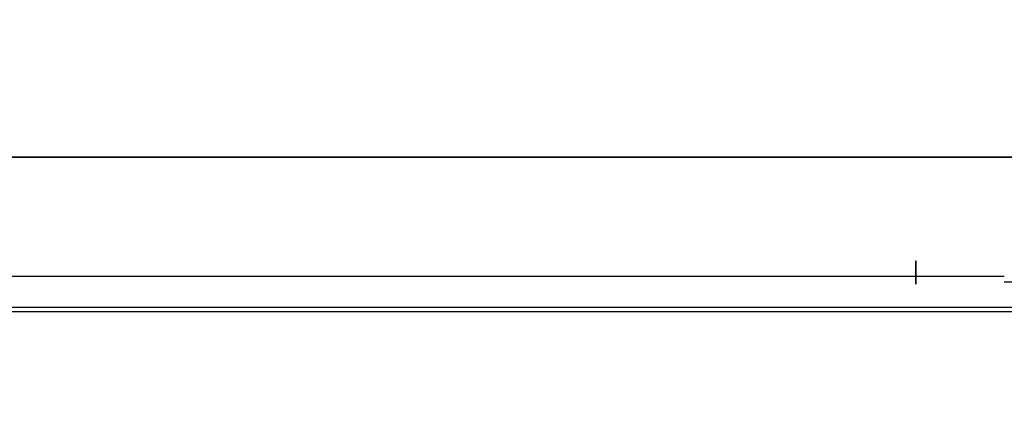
# Model space of a CAD drawing. Header units: millimetres. Extents: x -1690 to 192, y -898 to 54.
# Tile 210 of 256: x -279 to 27, y -78 to 43. Entities that reach past the tile are written whole.
import ezdxf

# ---------------------------------------------------------------- set-up
doc = ezdxf.new("R2010")
doc.units = ezdxf.units.MM
doc.header["$MEASUREMENT"] = 0
doc.layers.add('OVIDIO 186x93x72h', color=7, linetype='Continuous')

msp = doc.modelspace()

# ---------------------------------------------------------------- linework, layer by layer
at = {"layer": 'OVIDIO 186x93x72h', "extrusion": (0, 1, 0)}
for points in [[(-165.568367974, 717.3330877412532), (749.1110923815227, 717.333087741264)], [(749.1110923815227, 715.0847275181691), (-165.1888364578, 715.0847275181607)], [(-165.1888364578, 715.0847275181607), (749.1110923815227, 715.0847275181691)], [(-165.5697511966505, 716.9884583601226), (749.1110923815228, 716.9884583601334)], [(-165.5683679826, 718.8735819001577), (749.1110923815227, 718.8735819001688)], [(-165.568367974, 717.373581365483), (749.1110923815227, 717.3735818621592)], [(749.1110923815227, 717.3735818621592), (-165.568367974, 717.373581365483)], [(749.1110923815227, 718.8735819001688), (-165.5683679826, 718.8735819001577)], [(749.1110923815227, 695.6701377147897), (-92.91301757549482, 695.6701377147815)], [(749.1110923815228, 697.0117785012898), (-92.9130175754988, 697.0117785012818)], [(-27.46698811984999, 676.2555479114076), (749.1110923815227, 676.2555479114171)], [(749.1110923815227, 676.2555479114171), (-27.46698811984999, 676.2555479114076)], [(-27.46698811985, 677.5971886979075), (749.1110923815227, 677.5971886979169)], [(749.1110923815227, 677.5971886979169), (-27.46698811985, 677.5971886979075)], [(749.1110923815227, 677.8207954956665), (-27.46698811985, 677.8207954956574)], [(-27.46698811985, 677.8207954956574), (749.1110923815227, 677.8207954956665)], [(749.1110923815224, 676.1470356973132), (-27.46698811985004, 676.1470356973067)], [(-27.46698811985, 677.1499751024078), (749.1110923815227, 677.1499751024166)], [(749.1110923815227, 677.1499751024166), (-27.46698811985, 677.1499751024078)], [(-27.46698811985, 679.6096498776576), (-90.71602301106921, 679.6096498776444)], [(-90.71602301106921, 679.6096498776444), (-27.46698811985, 679.6096498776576)], [(-90.71602301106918, 678.9388294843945), (-27.46698811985, 678.9388294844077)], [(-27.46698811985, 678.9388294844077), (-90.71602301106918, 678.9388294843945)], [(688.7334783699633, 659.2038348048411), (-72.21168488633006, 659.2038348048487)], [(688.733478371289, 658.0307010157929), (-72.2118654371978, 658.0307010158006)], [(-79.22193018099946, 715.9639765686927), (749.1110923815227, 715.9639765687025)], [(749.1110923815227, 715.9639765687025), (-79.22193018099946, 715.9639765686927)], [(749.1110923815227, 715.2931561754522), (-79.2219301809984, 715.293156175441)], [(-79.2219301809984, 715.293156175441), (749.1110923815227, 715.2931561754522)], [(-77.81743569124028, 717.3735819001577), (749.1110923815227, 717.3735819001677)], [(749.1110923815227, 717.3735819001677), (-77.81743569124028, 717.3735819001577)], [(-77.8174356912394, 715.8735819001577), (749.1110923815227, 715.8735819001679)], [(749.1110923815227, 715.8735819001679), (-77.8174356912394, 715.8735819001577)], [(-68.45879110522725, 717.3735819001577), (749.1110923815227, 717.3735819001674)], [(-68.4587911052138, 715.873581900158), (749.1110923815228, 715.8735819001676)], [(749.1110923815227, 717.3735819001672), (-54.04822835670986, 717.3735819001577)], [(749.1110923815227, 715.8735819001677), (-54.04822835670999, 715.8735819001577)], [(-54.04822835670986, 717.3735819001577), (749.1110923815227, 717.3735819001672)], [(-54.04822835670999, 716.6235819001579), (749.1110923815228, 716.6235819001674)], [(-54.04822835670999, 715.8735819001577), (749.1110923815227, 715.8735819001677)]]:
    msp.add_lwpolyline(points, dxfattribs=at)
at = {"layer": 'OVIDIO 186x93x72h', "extrusion": (-7.538766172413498e-07, 0.9999999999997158, 0)}
for points in [[(-165.1888673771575, 716.4263683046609), (749.1110614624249, 716.4277468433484)], [(749.1110614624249, 716.4277468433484), (-165.1888673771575, 716.4263683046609)]]:
    msp.add_lwpolyline(points, dxfattribs=at)
at = {"layer": 'OVIDIO 186x93x72h', "extrusion": (-0.2028516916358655, -0.1089792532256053, 0.973126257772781)}
for points in [[(41.45678108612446, 164.8136896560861), (41.45678108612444, 325.4695341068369)], [(41.45678108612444, 325.4695341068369), (41.45678108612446, 164.8136896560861)]]:
    msp.add_lwpolyline(points, dxfattribs=at)
at = {"layer": 'OVIDIO 186x93x72h', "extrusion": (-0.2028516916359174, -0.1089792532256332, 0.9731262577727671)}
for points in [[(42.0477210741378, 325.4695341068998), (42.0477210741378, 164.8136896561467)], [(42.0477210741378, 164.8136896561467), (42.0477210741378, 325.4695341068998)]]:
    msp.add_lwpolyline(points, dxfattribs=at)
at = {"layer": 'OVIDIO 186x93x72h', "extrusion": (1, 0, 0)}
for points in [[(-32.97527055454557, 679.4317934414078), (-32.30445016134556, 678.0901526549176)], [(-35.97365964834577, 676.2555479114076), (-32.30445016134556, 678.0901526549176)], [(-32.30445016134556, 678.0901526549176), (-32.97527055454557, 679.4317934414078)], [(-32.30445016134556, 678.0901526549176), (-35.97365964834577, 676.2555479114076)], [(-36.30906984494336, 676.9263683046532), (-32.63986035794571, 678.7609730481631)], [(-32.97527055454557, 679.4317934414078), (-36.64448004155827, 677.5971886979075)], [(-36.64448004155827, 677.5971886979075), (-32.97527055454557, 679.4317934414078)], [(-34.13905490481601, 677.1728502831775), (-34.8098752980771, 678.5144910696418)], [(-36.64448004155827, 677.5971886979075), (-35.97365964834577, 676.2555479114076)], [(-38.65694122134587, 677.1499751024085), (-38.63664786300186, 677.1104901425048), (-38.61528897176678, 677.0711167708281), (-38.5928547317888, 677.0318926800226), (-38.5693368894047, 676.9928566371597), (-38.54472884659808, 676.9540484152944), (-38.51902575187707, 676.9155087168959), (-38.49222458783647, 676.8772790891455), (-38.46432425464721, 676.8394018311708), (-38.435325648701, 676.8019198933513), (-38.4052317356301, 676.7648767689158), (-38.37404761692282, 676.7283163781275), (-38.34178058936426, 676.6922829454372), (-38.30844019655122, 676.656820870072), (-38.27403827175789, 676.621974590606), (-38.23858897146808, 676.5877884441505), (-38.20210879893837, 676.5543065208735), (-38.16461661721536, 676.5215725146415), (-38.12613365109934, 676.4896295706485), (-38.08668347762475, 676.4585201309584), (-38.04629200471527, 676.428285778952), (-38.00498743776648, 676.3989670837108), (-37.96280023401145, 676.3706034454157), (-37.91976304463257, 676.3432329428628), (-37.87591064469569, 676.3168921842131), (-37.83127985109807, 676.2916161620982), (-37.78590942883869, 676.2674381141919), (-37.7398399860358, 676.2443893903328), (-37.69311385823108, 676.222499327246), (-37.64577498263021, 676.201795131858), (-37.59786876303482, 676.1823017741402), (-37.54944192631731, 676.1640418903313), (-37.50054237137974, 676.1470356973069), (-37.45121901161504, 676.1313009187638), (-37.4015216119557, 676.1168527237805), (-37.35150062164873, 676.1037036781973), (-37.30120700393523, 676.0918637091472), (-37.25069206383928, 676.0813400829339), (-37.20000727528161, 676.0721373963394), (-37.14920410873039, 676.0642575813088), (-37.09833386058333, 676.057699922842), (-37.04744748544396, 676.0524610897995), (-36.99659543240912, 676.0485351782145), (-36.94582748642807, 676.0459137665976), (-36.89519261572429, 676.0445859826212), (-36.84473882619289, 676.0445385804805), (-36.79451302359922, 676.0457560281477), (-36.74456088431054, 676.0482206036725), (-36.69492673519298, 676.0519124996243), (-36.64565344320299, 676.0568099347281), (-36.59678231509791, 676.0628892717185), (-36.54835300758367, 676.0701251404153), (-36.50040344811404, 676.0784905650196), (-36.4529697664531, 676.0879570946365), (-36.40608623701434, 676.0984949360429), (-36.35978523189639, 676.1100730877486), (-36.31409718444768, 676.1226594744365), (-36.26905056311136, 676.1362210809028), (-36.22467185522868, 676.1507240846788), (-36.18098556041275, 676.166133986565), (-36.13801419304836, 676.1824157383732), (-36.09577829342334, 676.1995338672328), (-36.05429644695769, 676.2174525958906), (-36.01358531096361, 676.2361359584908), (-35.97365964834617, 676.2555479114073)], [(-35.97365964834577, 676.2555479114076), (-36.64448004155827, 677.5971886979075)], [(-35.97365964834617, 676.2555479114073), (-36.01358531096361, 676.2361359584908), (-36.05429644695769, 676.2174525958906), (-36.09577829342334, 676.1995338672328), (-36.13801419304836, 676.1824157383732), (-36.18098556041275, 676.166133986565), (-36.22467185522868, 676.1507240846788), (-36.26905056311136, 676.1362210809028), (-36.31409718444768, 676.1226594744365), (-36.35978523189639, 676.1100730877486), (-36.40608623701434, 676.0984949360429), (-36.4529697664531, 676.0879570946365), (-36.50040344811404, 676.0784905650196), (-36.54835300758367, 676.0701251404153), (-36.59678231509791, 676.0628892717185), (-36.64565344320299, 676.0568099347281), (-36.69492673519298, 676.0519124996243), (-36.74456088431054, 676.0482206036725), (-36.79451302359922, 676.0457560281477), (-36.84473882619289, 676.0445385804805), (-36.89519261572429, 676.0445859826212), (-36.94582748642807, 676.0459137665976), (-36.99659543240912, 676.0485351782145), (-37.04744748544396, 676.0524610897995), (-37.09833386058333, 676.057699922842), (-37.14920410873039, 676.0642575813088), (-37.20000727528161, 676.0721373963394), (-37.25069206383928, 676.0813400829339), (-37.30120700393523, 676.0918637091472), (-37.35150062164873, 676.1037036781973), (-37.4015216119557, 676.1168527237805), (-37.45121901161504, 676.1313009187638), (-37.50054237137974, 676.1470356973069), (-37.54944192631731, 676.1640418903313), (-37.59786876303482, 676.1823017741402), (-37.64577498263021, 676.201795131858), (-37.69311385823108, 676.222499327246), (-37.7398399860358, 676.2443893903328), (-37.78590942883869, 676.2674381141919), (-37.83127985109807, 676.2916161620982), (-37.87591064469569, 676.3168921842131), (-37.91976304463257, 676.3432329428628), (-37.96280023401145, 676.3706034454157), (-38.00498743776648, 676.3989670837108), (-38.04629200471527, 676.428285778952), (-38.08668347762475, 676.4585201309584), (-38.12613365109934, 676.4896295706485), (-38.16461661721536, 676.5215725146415), (-38.20210879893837, 676.5543065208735), (-38.23858897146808, 676.5877884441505), (-38.27403827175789, 676.621974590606), (-38.30844019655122, 676.656820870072), (-38.34178058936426, 676.6922829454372), (-38.37404761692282, 676.7283163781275), (-38.4052317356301, 676.7648767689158), (-38.435325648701, 676.8019198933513), (-38.46432425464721, 676.8394018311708), (-38.49222458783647, 676.8772790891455), (-38.51902575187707, 676.9155087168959), (-38.54472884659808, 676.9540484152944), (-38.5693368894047, 676.9928566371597), (-38.5928547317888, 677.0318926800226), (-38.61528897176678, 677.0711167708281), (-38.63664786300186, 677.1104901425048), (-38.65694122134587, 677.1499751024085)], [(-37.97006658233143, 676.3753784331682), (-36.42087324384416, 677.1499751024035)], [(-36.64448004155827, 677.5971886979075), (-36.65364362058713, 677.5927230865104), (-36.66290995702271, 677.5884390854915), (-36.67227364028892, 677.5843401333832), (-36.68172910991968, 677.5804294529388), (-36.69127066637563, 677.5767100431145), (-36.70089248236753, 677.5731846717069), (-36.71058861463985, 677.569855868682), (-36.72035301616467, 677.5667259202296), (-36.73017954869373, 677.563796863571), (-36.74006199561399, 677.5610704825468), (-36.74999407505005, 677.5585483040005), (-36.75996945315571, 677.5562315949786), (-36.7699817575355, 677.554121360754), (-36.78002459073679, 677.5522183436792), (-36.79009154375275, 677.5505230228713), (-36.80017620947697, 677.5490356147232), (-36.80922909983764, 677.5478786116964), (-36.81835348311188, 677.5468818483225), (-36.82754548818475, 677.546048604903), (-36.8368010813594, 677.5453820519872), (-36.84611606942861, 677.5448852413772), (-36.85548610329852, 677.5445610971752), (-36.86490668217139, 677.5444124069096), (-36.87437315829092, 677.5444418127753), (-36.8838807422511, 677.5446518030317), (-36.89342450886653, 677.5450447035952), (-36.90299940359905, 677.545622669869), (-36.91260024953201, 677.5463876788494), (-36.92222175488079, 677.5473415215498), (-36.93185852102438, 677.5484857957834), (-36.94150505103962, 677.5498218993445), (-36.95115575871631, 677.5513510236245), (-36.96080497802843, 677.5530741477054), (-36.97044697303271, 677.55499203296), (-36.98007594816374, 677.5571052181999), (-36.98968605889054, 677.5594140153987), (-36.99927142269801, 677.5619185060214), (-37.00882613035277, 677.5646185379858), (-37.0183442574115, 677.5675137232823), (-37.02781987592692, 677.5706034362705), (-37.03724706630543, 677.5738868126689), (-37.04661992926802, 677.5773627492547), (-37.05593259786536, 677.5810299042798), (-37.06517924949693, 677.5848866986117), (-37.07435411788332, 677.5889313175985), (-37.08345150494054, 677.5931617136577), (-37.09246579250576, 677.597575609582), (-37.10139145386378, 677.6021705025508), (-37.11022306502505, 677.6069436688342), (-37.11895531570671, 677.6118921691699), (-37.12758301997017, 677.6170128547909), (-37.1361011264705, 677.6223023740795), (-37.14450472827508, 677.6277571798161), (-37.15278907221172, 677.6333735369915), (-37.16094956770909, 677.6391475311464), (-37.16898179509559, 677.6450750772), (-37.17688151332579, 677.6511519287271), (-37.18464466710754, 677.6573736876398), (-37.19226739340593, 677.6637358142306), (-37.1997460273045, 677.6702336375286), (-37.2070771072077, 677.6768623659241), (-37.21425737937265, 677.6836170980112), (-37.22128380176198, 677.6904928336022), (-37.22815354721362, 677.6974844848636), (-37.23486400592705, 677.7045868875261), (-37.24141278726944, 677.7117948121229), (-37.24779772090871, 677.719102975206), (-37.25401685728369, 677.7265060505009), (-37.26006846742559, 677.7339986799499), (-37.26595104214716, 677.7415754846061), (-37.27166329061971, 677.7492310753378), (-37.27720413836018, 677.7569600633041), (-37.28257272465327, 677.7647570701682), (-37.28776839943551, 677.7726167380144), (-37.29279071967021, 677.7805337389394), (-37.2976394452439, 677.7885027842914), (-37.30231453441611, 677.7965186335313), (-37.30681613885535, 677.8045761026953), (-37.31114459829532, 677.8126700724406), (-37.31530043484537, 677.8207954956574)], [(-37.31530043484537, 677.8207954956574), (-37.31114459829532, 677.8126700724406), (-37.30681613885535, 677.8045761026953), (-37.30231453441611, 677.7965186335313), (-37.2976394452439, 677.7885027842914), (-37.29279071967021, 677.7805337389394), (-37.28776839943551, 677.7726167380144), (-37.28257272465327, 677.7647570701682), (-37.27720413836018, 677.7569600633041), (-37.27166329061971, 677.7492310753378), (-37.26595104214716, 677.7415754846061), (-37.26006846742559, 677.7339986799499), (-37.25401685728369, 677.7265060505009), (-37.24779772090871, 677.719102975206), (-37.24141278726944, 677.7117948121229), (-37.23486400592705, 677.7045868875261), (-37.22815354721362, 677.6974844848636), (-37.22128380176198, 677.6904928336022), (-37.21425737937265, 677.6836170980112), (-37.2070771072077, 677.6768623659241), (-37.1997460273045, 677.6702336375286), (-37.19226739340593, 677.6637358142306), (-37.18464466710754, 677.6573736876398), (-37.17688151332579, 677.6511519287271), (-37.16898179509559, 677.6450750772), (-37.16094956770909, 677.6391475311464), (-37.15278907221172, 677.6333735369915), (-37.14450472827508, 677.6277571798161), (-37.1361011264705, 677.6223023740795), (-37.12758301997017, 677.6170128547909), (-37.11895531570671, 677.6118921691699), (-37.11022306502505, 677.6069436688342), (-37.10139145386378, 677.6021705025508), (-37.09246579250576, 677.597575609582), (-37.08345150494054, 677.5931617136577), (-37.07435411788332, 677.5889313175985), (-37.06517924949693, 677.5848866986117), (-37.05593259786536, 677.5810299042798), (-37.04661992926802, 677.5773627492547), (-37.03724706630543, 677.5738868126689), (-37.02781987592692, 677.5706034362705), (-37.0183442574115, 677.5675137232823), (-37.00882613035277, 677.5646185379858), (-36.99927142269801, 677.5619185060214), (-36.98968605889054, 677.5594140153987), (-36.98007594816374, 677.5571052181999), (-36.97044697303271, 677.55499203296), (-36.96080497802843, 677.5530741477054), (-36.95115575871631, 677.5513510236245), (-36.94150505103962, 677.5498218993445), (-36.93185852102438, 677.5484857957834), (-36.92222175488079, 677.5473415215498), (-36.91260024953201, 677.5463876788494), (-36.90299940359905, 677.545622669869), (-36.89342450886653, 677.5450447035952), (-36.8838807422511, 677.5446518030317), (-36.87437315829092, 677.5444418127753), (-36.86490668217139, 677.5444124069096), (-36.85548610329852, 677.5445610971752), (-36.84611606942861, 677.5448852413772), (-36.8368010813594, 677.5453820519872), (-36.82754548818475, 677.546048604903), (-36.81835348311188, 677.5468818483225), (-36.80922909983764, 677.5478786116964), (-36.80017620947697, 677.5490356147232), (-36.79009154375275, 677.5505230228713), (-36.78002459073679, 677.5522183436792), (-36.7699817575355, 677.554121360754), (-36.75996945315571, 677.5562315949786), (-36.74999407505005, 677.5585483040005), (-36.74006199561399, 677.5610704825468), (-36.73017954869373, 677.563796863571), (-36.72035301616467, 677.5667259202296), (-36.71058861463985, 677.569855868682), (-36.70089248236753, 677.5731846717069), (-36.69127066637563, 677.5767100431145), (-36.68172910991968, 677.5804294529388), (-36.67227364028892, 677.5843401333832), (-36.66290995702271, 677.5884390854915), (-36.65364362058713, 677.5927230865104), (-36.64448004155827, 677.5971886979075)], [(-37.762514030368, 677.5971886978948), (-36.9879173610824, 676.0479953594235)], [(-37.31530043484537, 677.8207954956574), (-38.65694122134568, 677.1499751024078)], [(-37.31530043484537, 677.8207954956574), (-38.20972762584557, 679.6096498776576)], [(-38.65694122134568, 677.1499751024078), (-37.31530043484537, 677.8207954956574)], [(-38.20972762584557, 679.6096498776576), (-37.31530043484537, 677.8207954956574)], [(-39.10415481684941, 678.0444022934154), (-37.76251403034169, 678.71522268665)], [(-38.88054801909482, 679.274239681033), (-37.9861208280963, 677.4853852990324)], [(-39.55136841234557, 678.9388294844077), (-38.20972762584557, 679.6096498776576)], [(-38.20972762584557, 679.6096498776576), (-39.55136841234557, 678.9388294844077)], [(-39.55136841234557, 678.9388294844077), (-38.65694122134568, 677.1499751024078)], [(-38.65694122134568, 677.1499751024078), (-39.55136841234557, 678.9388294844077)]]:
    msp.add_lwpolyline(points, dxfattribs=at)
at = {"layer": 'OVIDIO 186x93x72h'}
for points in [[(-749.1110923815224, -37.02620072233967), (27.46698811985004, -37.02620072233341)], [(90.71602301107, -38.88054801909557), (27.46698811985, -38.88054801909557)], [(89.78794848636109, -46.85109570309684), (-749.1110923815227, -46.85109570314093)], [(89.7879484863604, -48.19273648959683), (-749.1110923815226, -48.19273648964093)]]:
    msp.add_lwpolyline(points, dxfattribs=at)

doc.saveas('drawing.dxf')
